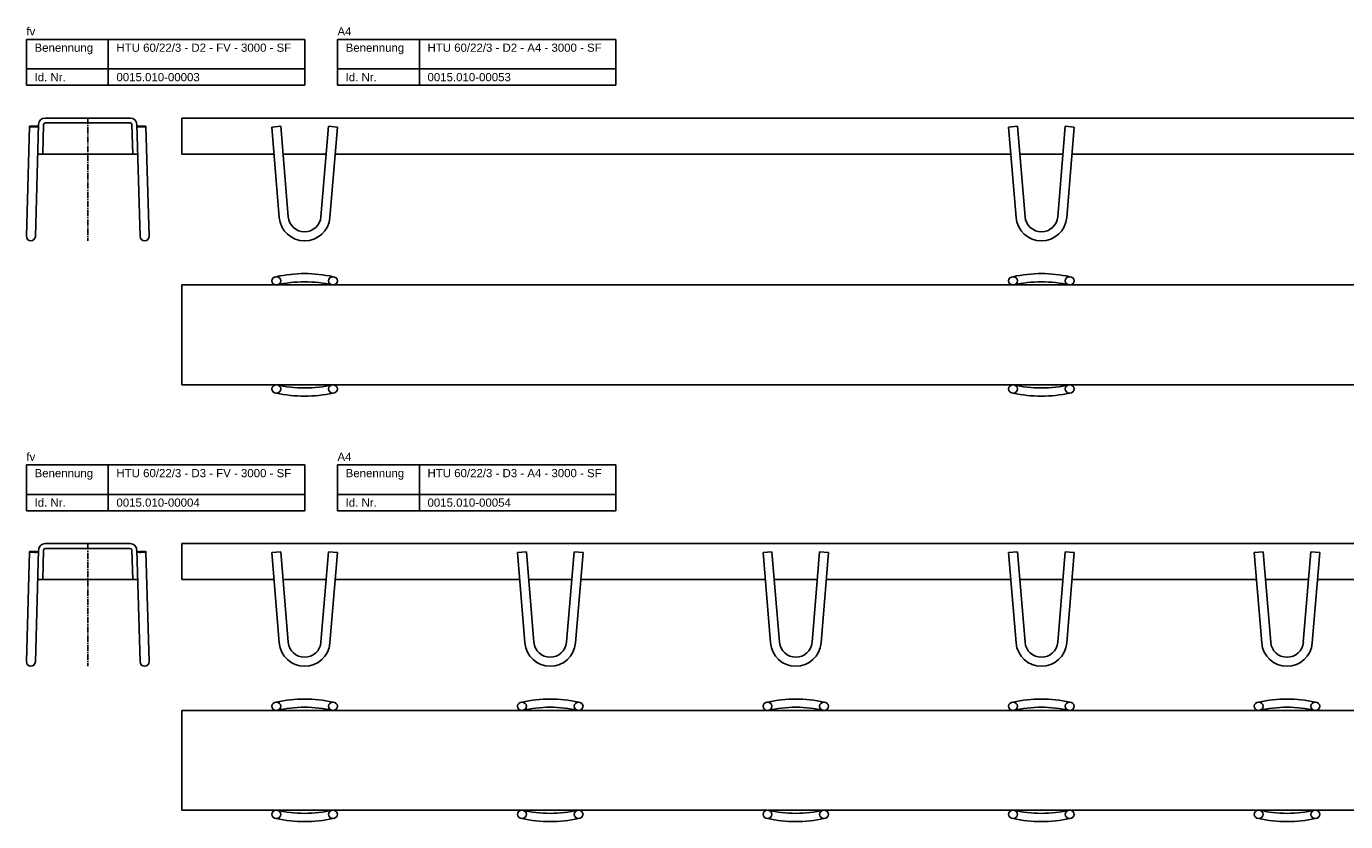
# Model space of a CAD drawing. Header units: millimetres. Extents: x 1054 to 4154, y 2386 to 3427.
# Tile 1 of 4: x 1059 to 1865, y 2386 to 2872. Entities that reach past the tile are written whole.
import ezdxf

# ---------------------------------------------------------------- set-up
doc = ezdxf.new("R2010")
doc.units = ezdxf.units.MM
doc.header["$LTSCALE"] = 5
doc.linetypes.add('MITTE2', pattern=[1.125, 0.75, -0.125, 0.125, -0.125])
doc.layers.add('HALFEN', color=2, linetype='CONTINUOUS')
doc.styles.add('ARIAL50', font='ARIAL.TTF', dxfattribs={"height": 5})

msp = doc.modelspace()

# ---------------------------------------------------------------- linework, layer by layer
at = {"layer": 'HALFEN'}
for p, q in [((1058.96, 2864.07), (1228.96, 2864.07)), ((1058.96, 2836.07), (1058.96, 2864.07)), ((1108.96, 2836.07), (1108.96, 2864.07)), ((1228.96, 2836.07), (1228.96, 2864.07)), ((1248.96, 2864.07), (1418.96, 2864.07)), ((1248.96, 2836.07), (1248.96, 2864.07)), ((1298.96, 2836.07), (1298.96, 2864.07)), ((1418.96, 2836.07), (1418.96, 2864.07)), ((1058.96, 2846.07), (1228.96, 2846.07)), ((1248.96, 2846.07), (1418.96, 2846.07)), ((1058.96, 2836.07), (1228.96, 2836.07)), ((1248.96, 2836.07), (1418.96, 2836.07)), ((1066.42, 2812.06), (1064.46, 2743.74)), ((1068.92, 2794.07), (1069.42, 2812.1)), ((1122.42, 2816.07), (1070.42, 2816.07)), ((1122.42, 2813.07), (1070.42, 2813.07)), ((1123.92, 2794.07), (1123.42, 2812.1)), ((1126.42, 2812.06), (1128.38, 2743.74)), ((4153.88, 2816.07), (1153.88, 2816.07)), ((1153.88, 2794.07), (1153.88, 2816.07)), ((1058.97, 2743.9), (1060.89, 2810.99)), ((1133.88, 2743.9), (1131.96, 2810.99)), ((1214.33, 2811.07), (1208.85, 2810.61)), ((1213.43, 2755.29), (1208.85, 2810.61)), ((1218.91, 2755.74), (1214.33, 2811.07)), ((1238.84, 2755.74), (1243.43, 2811.07)), ((1243.43, 2811.07), (1248.91, 2810.61)), ((1244.32, 2755.29), (1248.91, 2810.61)), ((1664.33, 2811.07), (1658.85, 2810.61)), ((1663.43, 2755.29), (1658.85, 2810.61)), ((1668.91, 2755.74), (1664.33, 2811.07)), ((1688.84, 2755.74), (1693.43, 2811.07)), ((1693.43, 2811.07), (1698.91, 2810.61)), ((1694.32, 2755.29), (1698.91, 2810.61)), ((1065.92, 2794.07), (1068.92, 2794.07)), ((1123.92, 2794.07), (1126.92, 2794.07)), ((1210.22, 2794.07), (1153.88, 2794.07)), ((1242.02, 2794.07), (1215.74, 2794.07)), ((1660.22, 2794.07), (1247.54, 2794.07)), ((1692.02, 2794.07), (1665.74, 2794.07)), ((2110.22, 2794.07), (1697.54, 2794.07)), ((1153.88, 2714.11), (4153.88, 2714.11)), ((1153.88, 2714.11), (1153.88, 2653.11)), ((1153.88, 2653.11), (4153.88, 2653.11)), ((1058.96, 2604.15), (1228.96, 2604.15)), ((1058.96, 2576.15), (1058.96, 2604.15)), ((1108.96, 2576.15), (1108.96, 2604.15)), ((1228.96, 2576.15), (1228.96, 2604.15)), ((1248.96, 2604.15), (1418.96, 2604.15)), ((1248.96, 2576.15), (1248.96, 2604.15)), ((1298.96, 2576.15), (1298.96, 2604.15)), ((1418.96, 2576.15), (1418.96, 2604.15)), ((1058.96, 2586.15), (1228.96, 2586.15)), ((1248.96, 2586.15), (1418.96, 2586.15)), ((1058.96, 2576.15), (1228.96, 2576.15)), ((1248.96, 2576.15), (1418.96, 2576.15)), ((1122.42, 2556.15), (1070.42, 2556.15)), ((4153.88, 2556.15), (1153.88, 2556.15)), ((1153.88, 2534.15), (1153.88, 2556.15)), ((1058.97, 2483.98), (1060.89, 2551.08)), ((1066.42, 2552.15), (1064.46, 2483.82)), ((1068.92, 2534.15), (1069.42, 2552.18)), ((1122.42, 2553.15), (1070.42, 2553.15)), ((1123.92, 2534.15), (1123.42, 2552.18)), ((1126.42, 2552.15), (1128.38, 2483.82)), ((1133.88, 2483.98), (1131.96, 2551.08)), ((1214.33, 2551.15), (1208.85, 2550.7)), ((1213.43, 2495.38), (1208.85, 2550.7)), ((1218.91, 2495.83), (1214.33, 2551.15)), ((1238.84, 2495.83), (1243.43, 2551.15)), ((1243.43, 2551.15), (1248.91, 2550.7)), ((1244.32, 2495.38), (1248.91, 2550.7)), ((1364.33, 2551.15), (1358.85, 2550.7)), ((1363.43, 2495.38), (1358.85, 2550.7)), ((1368.91, 2495.83), (1364.33, 2551.15)), ((1388.84, 2495.83), (1393.43, 2551.15)), ((1393.43, 2551.15), (1398.91, 2550.7)), ((1394.32, 2495.38), (1398.91, 2550.7)), ((1514.33, 2551.15), (1508.85, 2550.7)), ((1513.43, 2495.38), (1508.85, 2550.7)), ((1518.91, 2495.83), (1514.33, 2551.15)), ((1538.84, 2495.83), (1543.43, 2551.15)), ((1543.43, 2551.15), (1548.91, 2550.7)), ((1544.32, 2495.38), (1548.91, 2550.7)), ((1664.33, 2551.15), (1658.85, 2550.7)), ((1663.43, 2495.38), (1658.85, 2550.7)), ((1668.91, 2495.83), (1664.33, 2551.15)), ((1688.84, 2495.83), (1693.43, 2551.15)), ((1693.43, 2551.15), (1698.91, 2550.7)), ((1694.32, 2495.38), (1698.91, 2550.7)), ((1814.33, 2551.15), (1808.85, 2550.7)), ((1813.43, 2495.38), (1808.85, 2550.7)), ((1818.91, 2495.83), (1814.33, 2551.15)), ((1838.84, 2495.83), (1843.43, 2551.15)), ((1843.43, 2551.15), (1848.91, 2550.7)), ((1844.32, 2495.38), (1848.91, 2550.7)), ((1065.92, 2534.15), (1068.92, 2534.15)), ((1123.92, 2534.15), (1126.92, 2534.15)), ((1210.22, 2534.15), (1153.88, 2534.15)), ((1242.02, 2534.15), (1215.74, 2534.15)), ((1360.22, 2534.15), (1247.54, 2534.15)), ((1392.02, 2534.15), (1365.74, 2534.15)), ((1510.22, 2534.15), (1397.54, 2534.15)), ((1542.02, 2534.15), (1515.74, 2534.15)), ((1660.22, 2534.15), (1547.54, 2534.15)), ((1692.02, 2534.15), (1665.74, 2534.15)), ((1810.22, 2534.15), (1697.54, 2534.15)), ((1842.02, 2534.15), (1815.74, 2534.15)), ((1960.22, 2534.15), (1847.54, 2534.15)), ((1153.88, 2454.2), (1153.88, 2393.2)), ((1153.88, 2454.2), (4153.88, 2454.2)), ((1153.88, 2393.2), (4153.88, 2393.2))]:
    msp.add_line(p, q, dxfattribs=at)
at = {"layer": 'HALFEN', "color": 1, "linetype": 'MITTE2'}
for p, q in [((1096.42, 2816.07), (1096.42, 2741.07)), ((1096.42, 2556.15), (1096.42, 2481.15))]:
    msp.add_line(p, q, dxfattribs=at)
at = {"layer": 'HALFEN', "color": 1}
for p, q in [((1068.92, 2794.07), (1123.92, 2794.07)), ((1068.92, 2534.15), (1123.92, 2534.15))]:
    msp.add_line(p, q, dxfattribs=at)
at = {"layer": 'HALFEN'}
for points in [[(1066.38, 2810.83, 0.343508), (1066.32, 2810.92, 0.028595), (1065.58, 2811.02, 0.012049), (1064.69, 2811.09, 0.008547), (1063.64, 2811.14, 0.008547), (1062.59, 2811.15, 0.012049), (1061.7, 2811.13, 0.028595), (1060.96, 2811.08, 0.343508), (1060.89, 2810.99, 0.343508), (1060.95, 2810.9, 0.028595), (1061.69, 2810.81, 0.012049), (1062.58, 2810.73, 0.008547), (1063.63, 2810.69, 0.008547), (1064.68, 2810.67, 0.012049), (1065.57, 2810.7, 0.028595), (1066.31, 2810.75, 0.343508)], [(1126.46, 2810.83, 0.343508), (1126.53, 2810.75, 0.028595), (1127.27, 2810.7, 0.012049), (1128.16, 2810.67, 0.008547), (1129.21, 2810.69, 0.008547), (1130.26, 2810.73, 0.012049), (1131.15, 2810.81, 0.028595), (1131.89, 2810.9, 0.343508), (1131.96, 2810.99, 0.343508), (1131.88, 2811.08, 0.028595), (1131.15, 2811.13, 0.012049), (1130.25, 2811.15, 0.008547), (1129.2, 2811.14, 0.008547), (1128.15, 2811.09, 0.012049), (1127.26, 2811.02, 0.028595), (1126.53, 2810.92, 0.343508)], [(1066.38, 2550.92, 0.343508), (1066.32, 2551.01, 0.028595), (1065.58, 2551.1, 0.012049), (1064.69, 2551.18, 0.008547), (1063.64, 2551.23, 0.008547), (1062.59, 2551.24, 0.012049), (1061.7, 2551.22, 0.028595), (1060.96, 2551.16, 0.343508), (1060.89, 2551.08, 0.343508), (1060.95, 2550.99, 0.028595), (1061.69, 2550.9, 0.012049), (1062.58, 2550.82, 0.008547), (1063.63, 2550.77, 0.008547), (1064.68, 2550.76, 0.012049), (1065.57, 2550.78, 0.028595), (1066.31, 2550.84, 0.343508)], [(1126.46, 2550.92, 0.343508), (1126.53, 2550.84, 0.028595), (1127.27, 2550.78, 0.012049), (1128.16, 2550.76, 0.008547), (1129.21, 2550.77, 0.008547), (1130.26, 2550.82, 0.012049), (1131.15, 2550.9, 0.028595), (1131.89, 2550.99, 0.343508), (1131.96, 2551.08, 0.343508), (1131.88, 2551.16, 0.028595), (1131.15, 2551.22, 0.012049), (1130.25, 2551.24, 0.008547), (1129.2, 2551.23, 0.008547), (1128.15, 2551.18, 0.012049), (1127.26, 2551.1, 0.028595), (1126.53, 2551.01, 0.343508)]]:
    msp.add_lwpolyline(points, format="xyb", close=True, dxfattribs=at)
for centre, radius, start, end in [((1070.42, 2812.07), 4, 90, 178.3601), ((1070.42, 2812.07), 1, 90, 178.3561), ((1122.42, 2812.07), 4, 1.6399, 90), ((1122.42, 2812.07), 1, 1.6439, 90), ((1228.88, 2756.57), 10, 184.7362, 355.2638), ((1678.88, 2756.57), 10, 184.7362, 355.2638), ((1228.88, 2756.57), 15.5, 184.7362, 355.2638), ((1678.88, 2756.57), 15.5, 184.7362, 355.2638), ((1061.71, 2743.82), 2.75, 178.36, 358.36), ((1131.13, 2743.82), 2.75, 181.64, 1.64), ((1228.88, 2642.34), 78.72, 77.31271, 102.68729), ((1228.88, 2637.31), 78.72, 77.31271, 102.68729), ((1678.88, 2642.34), 78.72, 77.31271, 102.68729), ((1678.88, 2637.31), 78.72, 77.31271, 102.68729), ((1228.88, 2729.91), 78.72, 257.31271, 282.68729), ((1678.88, 2729.91), 78.72, 257.31271, 282.68729), ((1228.88, 2724.88), 78.72, 257.31271, 282.68729), ((1678.88, 2724.88), 78.72, 257.31271, 282.68729), ((1070.42, 2552.15), 4, 90, 178.3601), ((1122.42, 2552.15), 4, 1.6399, 90), ((1070.42, 2552.15), 1, 90, 178.3561), ((1122.42, 2552.15), 1, 1.6439, 90), ((1228.88, 2496.65), 15.5, 184.7362, 355.2638), ((1228.88, 2496.65), 10, 184.7362, 355.2638), ((1378.88, 2496.65), 15.5, 184.7362, 355.2638), ((1378.88, 2496.65), 10, 184.7362, 355.2638), ((1528.88, 2496.65), 15.5, 184.7362, 355.2638), ((1528.88, 2496.65), 10, 184.7362, 355.2638), ((1678.88, 2496.65), 15.5, 184.7362, 355.2638), ((1678.88, 2496.65), 10, 184.7362, 355.2638), ((1828.88, 2496.65), 15.5, 184.7362, 355.2638), ((1828.88, 2496.65), 10, 184.7362, 355.2638), ((1061.71, 2483.9), 2.75, 178.36, 358.36), ((1131.13, 2483.9), 2.75, 181.64, 1.64), ((1228.88, 2382.43), 78.72, 77.31271, 102.68729), ((1378.88, 2382.43), 78.72, 77.31271, 102.68729), ((1528.88, 2382.43), 78.72, 77.31271, 102.68729), ((1678.88, 2382.43), 78.72, 77.31271, 102.68729), ((1828.88, 2382.43), 78.72, 77.31271, 102.68729), ((1228.88, 2377.4), 78.72, 77.31271, 102.68729), ((1378.88, 2377.4), 78.72, 77.31271, 102.68729), ((1528.88, 2377.4), 78.72, 77.31271, 102.68729), ((1678.88, 2377.4), 78.72, 77.31271, 102.68729), ((1828.88, 2377.4), 78.72, 77.31271, 102.68729), ((1228.88, 2470), 78.72, 257.31271, 282.68729), ((1378.88, 2470), 78.72, 257.31271, 282.68729), ((1528.88, 2470), 78.72, 257.31271, 282.68729), ((1678.88, 2470), 78.72, 257.31271, 282.68729), ((1828.88, 2470), 78.72, 257.31271, 282.68729), ((1228.88, 2464.97), 78.72, 257.31271, 282.68729), ((1378.88, 2464.97), 78.72, 257.31271, 282.68729), ((1528.88, 2464.97), 78.72, 257.31271, 282.68729), ((1678.88, 2464.97), 78.72, 257.31271, 282.68729), ((1828.88, 2464.97), 78.72, 257.31271, 282.68729)]:
    msp.add_arc(centre, radius, start, end, dxfattribs=at)
for centre in [(1211.59, 2716.63), (1246.17, 2716.63), (1661.59, 2716.63), (1696.17, 2716.63), (1211.59, 2456.72), (1246.17, 2456.72), (1361.59, 2456.72), (1396.17, 2456.72), (1511.59, 2456.72), (1546.17, 2456.72), (1661.59, 2456.72), (1696.17, 2456.72), (1811.59, 2456.72), (1846.17, 2456.72)]:
    msp.add_ellipse(centre, major_axis=(2.74, 0), ratio=0.918499, dxfattribs=at)
at = {"layer": 'HALFEN', "extrusion": (0, 0, -1)}
for centre in [(1211.59, 2650.59), (1246.17, 2650.59), (1661.59, 2650.59), (1696.17, 2650.59), (1211.59, 2390.68), (1246.17, 2390.68), (1361.59, 2390.68), (1396.17, 2390.68), (1511.59, 2390.68), (1546.17, 2390.68), (1661.59, 2390.68), (1696.17, 2390.68), (1811.59, 2390.68), (1846.17, 2390.68)]:
    msp.add_ellipse(centre, major_axis=(2.74, 0), ratio=0.918499, dxfattribs=at)

# ---------------------------------------------------------------- texts
at = {"layer": 'HALFEN', "style": 'ARIAL50'}
for s, p in [('fv', (1058.96, 2866.57)), ('A4', (1248.96, 2866.57)), ('Benennung', (1063.96, 2856.57)), ('HTU 60/22/3 - D2 - FV - 3000 - SF', (1113.96, 2856.57)), ('Benennung', (1253.96, 2856.57)), ('HTU 60/22/3 - D2 - A4 - 3000 - SF', (1303.96, 2856.57)), ('Id. Nr.', (1063.96, 2838.57)), ('0015.010-00003', (1113.96, 2838.57)), ('Id. Nr.', (1253.96, 2838.57)), ('0015.010-00053', (1303.96, 2838.57)), ('fv', (1058.96, 2606.65)), ('A4', (1248.96, 2606.65)), ('Benennung', (1063.96, 2596.65)), ('HTU 60/22/3 - D3 - FV - 3000 - SF', (1113.96, 2596.65)), ('Benennung', (1253.96, 2596.65)), ('HTU 60/22/3 - D3 - A4 - 3000 - SF', (1303.96, 2596.65)), ('Id. Nr.', (1063.96, 2578.65)), ('0015.010-00004', (1113.96, 2578.65)), ('Id. Nr.', (1253.96, 2578.65)), ('0015.010-00054', (1303.96, 2578.65))]:
    msp.add_text(s, height=5, dxfattribs=at).set_placement(p)

doc.saveas('drawing.dxf')
